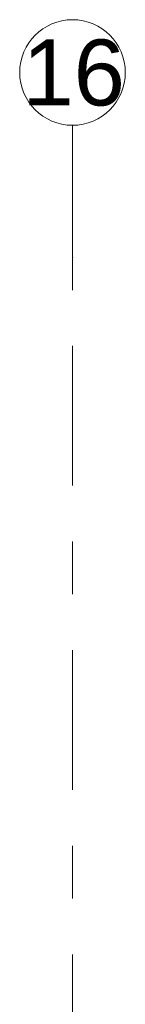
# Model space of a CAD drawing. Header units: metres. Extents: x -3.6 to 84.5, y -11 to 16.8.
# Tile 210 of 229: x 54.43 to 54.63, y 14.94 to 16.805. Entities that reach past the tile are written whole.
import ezdxf

# ---------------------------------------------------------------- set-up
doc = ezdxf.new("R2010")
doc.units = ezdxf.units.M
doc.header["$MEASUREMENT"] = 0
doc.linetypes.add('Strichlinie doppelt', pattern=[0.546806, 0.264583, -0.105833, 0.070556, -0.105833])
doc.layers.add('451 - Universal.Achsen Raster', color=7, linetype='Continuous')
doc.styles.add('ERSTELLTER_STIL_2', font='txt')

msp = doc.modelspace()

# ---------------------------------------------------------------- linework, layer by layer
at = {"layer": '451 - Universal.Achsen Raster', "color": 160, "linetype": 'Strichlinie doppelt', "lineweight": 9, "true_color": 0x3232ff}
for p, q in [((54.53, 16.355), (54.53, 16.605)), ((54.53, -10.585), (54.53, 16.355))]:
    msp.add_line(p, q, dxfattribs=at)
at = {"layer": '451 - Universal.Achsen Raster', "color": 160, "linetype": 'Continuous', "lineweight": 9, "true_color": 0x3232ff}
msp.add_circle((54.53, 16.705), 0.1, dxfattribs=at)
at = {"layer": '451 - Universal.Achsen Raster', "color": 160, "linetype": 'Strichlinie doppelt', "lineweight": 9, "true_color": 0x3232ff}
msp.add_point((54.53, 16.355), dxfattribs=at)
msp.add_point((54.53, 16.355), dxfattribs=at)

# ---------------------------------------------------------------- texts
at = {"layer": '451 - Universal.Achsen Raster', "color": 160, "lineweight": 9, "true_color": 0x3232ff, "insert": (54.4351, 16.7675), "char_height": 0.125, "attachment_point": 1, "style": 'ERSTELLTER_STIL_2'}
msp.add_mtext('\\A1;{\\pql;\\pt0;\\fArial|b0|i0|c0|p38;16}', dxfattribs=at)

doc.saveas('drawing.dxf')
